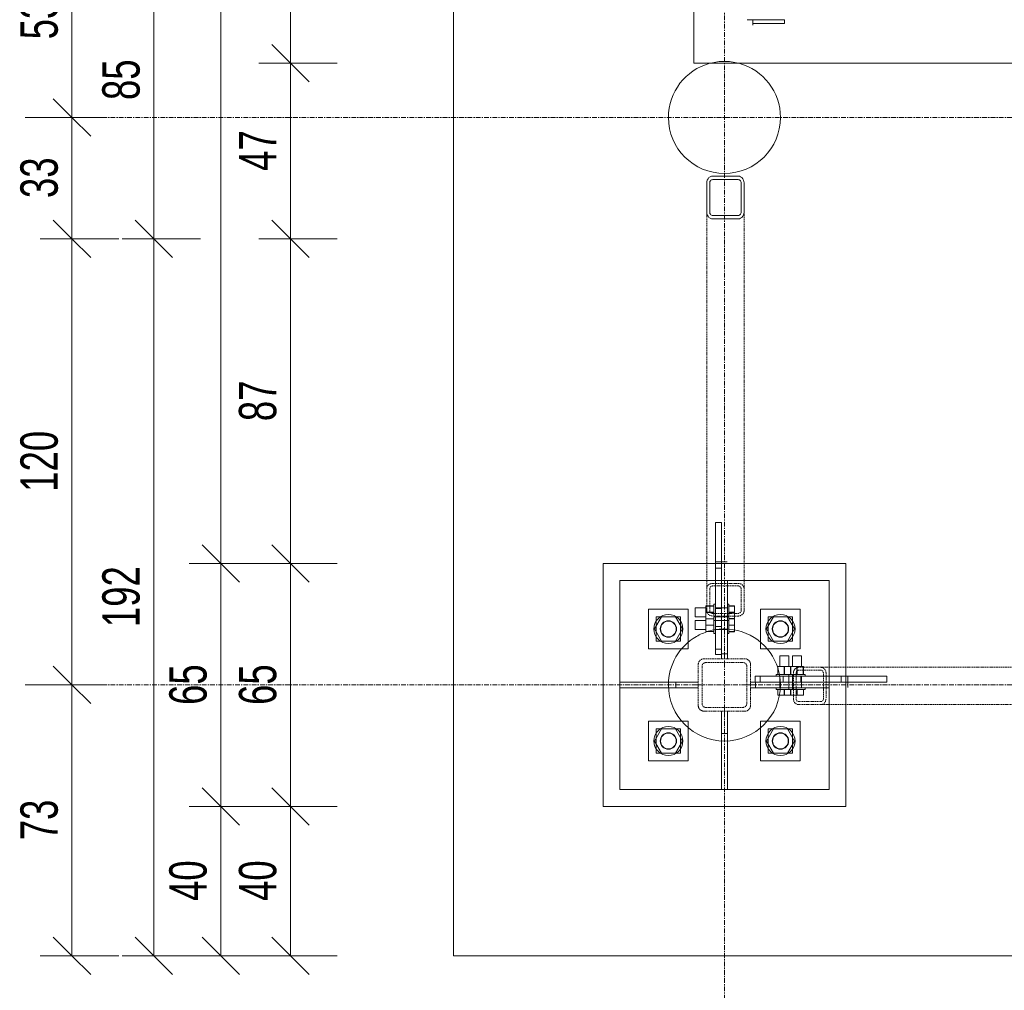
# Model space of a CAD drawing. Header units: millimetres. Extents: x -11210 to 34147, y -5506 to 4553.
# Tile 9 of 33: x 14661 to 17297, y -3836 to -1237. Entities that reach past the tile are written whole.
import ezdxf

# ---------------------------------------------------------------- set-up
doc = ezdxf.new("R2010")
doc.units = ezdxf.units.MM
doc.linetypes.add('Linia siatki', pattern=[22.225, 12.7, -3.175, 3.175, -3.175])
doc.linetypes.add('Wyburzony', pattern=[4.8, 3.2, -1.6])
for name, color, linetype, lineweight in [('A-ANNO-DIMS', 211, 'Continuous', 9), ('A-ANNO-DIMS-50', 211, 'Continuous', 9), ('S-BEAM', 12, 'Continuous', 9), ('S-FNDN', 32, 'Continuous', 15), ('S-FSTN', 2, 'Continuous', 9), ('S-GRID', 1, 'Continuous', 9)]:
    doc.layers.add(name, color=color, linetype=linetype, lineweight=lineweight)
doc.styles.add('Arial_I', font='arial.ttf', dxfattribs={"width": 0.7, "height": 100})
doc.dimstyles.new('BP_Przekątna_2mm_wymiar', dxfattribs={"dimscale": 304.8, "dimtxt": 102.02594, "dimasz": 0.328084, "dimexe": 0.278871, "dimexo": 0.0625, "dimgap": 0.032808, "dimtad": 1, "dimdec": 0, "dimlfac": 0.1, "dimzin": 0, "dimdsep": 46, "dimtxsty": 'Arial_I', "dimblk1": 'OBLIQUE', "dimblk2": 'OBLIQUE', "dimsah": 1, "dimcen": 0.09, "dimazin": 0, "dimtfac": 1, "dimtdec": 4, "dimtix": 1, "dimtmove": 0, "dimatfit": 3, "dimfxl": 0.410105, "dimfxlon": 1, "dimtvp": 1, "dimtolj": 1, "dimtzin": 0, "dimarcsym": 2})

# ---------------------------------------------------------------- blocks, each defined once
blk = doc.blocks.new('PF-1 - PF-1-624972--1_20 Kopia 1')
at = {"layer": 'S-FNDN', "lineweight": 9}
for p, q in [((-9790.7, 3206.5), (-9790.7, -3743.5)), ((-9147.4, -973.5), (-9147.4, -1353.3)), ((-9147.4, -1353.3), (-7870.7, -1353.3)), ((-8740.7, -2693.5), (-9390.7, -2693.5)), ((-9390.7, -2693.5), (-9390.7, -3343.5)), ((-8740.7, -3343.5), (-8740.7, -2693.5)), ((-9390.7, -3343.5), (-8740.7, -3343.5)), ((-9790.7, -3743.5), (-2840.7, -3743.5))]:
    blk.add_line(p, q, dxfattribs=at)
for centre, start, end in [((-9065.7, -1498.5), 105, 180), ((-9065.7, -1498.5), 104.4223, 105), ((-9065.7, -1498.5), 90, 104.1311), ((-9065.7, -1498.5), 75.8689, 90), ((-9065.7, -1498.5), 75, 75.5777), ((-9065.7, -1498.5), 0, 75), ((-9065.7, -1498.5), 180, 360), ((-9065.7, -3018.5), 95.2591, 105), ((-9065.7, -3018.5), 90, 94.968), ((-9065.7, -3018.5), 16.9695, 90), ((-9065.7, -3018.5), 120, 180), ((-9065.7, -3018.5), 106.9695, 120), ((-9065.7, -3018.5), 106.6425, 106.8701), ((-9065.7, -3018.5), 105, 106.5432), ((-9065.7, -3018.5), 16.6425, 16.8701), ((-9065.7, -3018.5), 5.2591, 16.5432), ((-9065.7, -3018.5), 180, 360), ((-9065.7, -3018.5), 360, 4.968)]:
    blk.add_arc(centre, 150, start, end, dxfattribs=at)
blk = doc.blocks.new('SHS _EN 10210-2_ - 638231--1_20 Kopia 1')
at = {"layer": 'S-BEAM', "linetype": 'Wyburzony'}
for p, q in [((-9010.7, -2948.5), (-9120.7, -2948.5)), ((-9135.7, -2963.5), (-9135.7, -3073.5)), ((-9125.7, -3068.5), (-9125.7, -2968.5)), ((-9115.7, -2958.5), (-9015.7, -2958.5)), ((-9005.7, -2968.5), (-9005.7, -3068.5)), ((-8995.7, -3073.5), (-8995.7, -2963.5)), ((-9015.7, -3078.5), (-9115.7, -3078.5)), ((-9120.7, -3088.5), (-9010.7, -3088.5))]:
    blk.add_line(p, q, dxfattribs=at)
for centre, radius, start, end in [((-9120.7, -2963.5), 15, 90, 180), ((-9010.7, -2963.5), 15, 0, 90), ((-9115.7, -2968.5), 10, 90, 180), ((-9015.7, -2968.5), 10, 0, 90), ((-9120.7, -3073.5), 15, 180, 270), ((-9115.7, -3068.5), 10, 180, 270), ((-9015.7, -3068.5), 10, 270, 0), ((-9010.7, -3073.5), 15, 270, 0)]:
    blk.add_arc(centre, radius, start, end, dxfattribs=at)
blk = doc.blocks.new('Family - 664417--1_20 Kopia 1')
at = {"layer": 'S-FSTN'}
for p, q in [((-9073.7, -3148.5), (-9073.7, -3088.5)), ((-9057.7, -3088.5), (-9057.7, -3148.5)), ((-9073.7, -3298.5), (-9073.7, -3148.5)), ((-9057.7, -3148.5), (-9073.7, -3148.5)), ((-9057.7, -3148.5), (-9057.7, -3298.5)), ((-9057.7, -3298.5), (-9073.7, -3298.5))]:
    blk.add_line(p, q, dxfattribs=at)
blk = doc.blocks.new('Family - 664418--1_20 Kopia 1')
at = {"layer": 'S-FSTN'}
for p, q in [((-8995.7, -3010.5), (-8983.6, -3010.5)), ((-8982.5, -3026.5), (-8995.7, -3026.5)), ((-8982.5, -3026.5), (-8982.5, -3010.5)), ((-8785.7, -3026.5), (-8982.5, -3026.5)), ((-8785.7, -3026.5), (-8785.7, -3010.5))]:
    blk.add_line(p, q, dxfattribs=at)
blk = doc.blocks.new('Family - 664419--1_20 Kopia 1')
at = {"layer": 'S-FSTN'}
for p, q in [((-9345.7, -3010.5), (-9195.7, -3010.5)), ((-9345.7, -3026.5), (-9345.7, -3010.5)), ((-9195.7, -3026.5), (-9345.7, -3026.5)), ((-9195.7, -3010.5), (-9135.7, -3010.5)), ((-9195.7, -3026.5), (-9195.7, -3010.5)), ((-9135.7, -3026.5), (-9195.7, -3026.5))]:
    blk.add_line(p, q, dxfattribs=at)
blk = doc.blocks.new('Family - 664420--1_20 Kopia 1')
at = {"layer": 'S-FSTN'}
for p, q in [((-9057.7, -2738.5), (-9073.7, -2738.5)), ((-9057.7, -2738.5), (-9057.7, -2935.3)), ((-9057.7, -2935.3), (-9073.7, -2935.3)), ((-9073.7, -2948.5), (-9073.7, -2936.4)), ((-9057.7, -2935.3), (-9057.7, -2948.5))]:
    blk.add_line(p, q, dxfattribs=at)
blk = doc.blocks.new('Family - 664478--1_20 Kopia 1')
at = {"layer": 'S-FSTN'}
for p, q in [((-8989.9, -1236.7), (-8904.9, -1236.7)), ((-8989.9, -1246.7), (-8989.9, -1236.7)), ((-8904.9, -1246.7), (-8904.9, -1236.7)), ((-8904.9, -1246.7), (-8989.9, -1246.7))]:
    blk.add_line(p, q, dxfattribs=at)
blk = doc.blocks.new('Family - 664486--1_20 Kopia 1')
at = {"layer": 'S-FSTN'}
for p, q in [((-8983.6, -2994.5), (-8752.9, -2994.5)), ((-8983.6, -3010.5), (-8983.6, -2994.5)), ((-8970, -3010.5), (-8970, -2994.5)), ((-8908.8, -3010.5), (-8908.8, -2994.5)), ((-8861.2, -3010.5), (-8861.2, -2994.5)), ((-8752.9, -2994.5), (-8630.5, -2994.5)), ((-8752.9, -3010.5), (-8752.9, -2994.5)), ((-8630.5, -3010.5), (-8630.5, -2994.5)), ((-8752.9, -3010.5), (-8983.6, -3010.5)), ((-8630.5, -3010.5), (-8752.9, -3010.5))]:
    blk.add_line(p, q, dxfattribs=at)
blk = doc.blocks.new('Family - 664487--1_20 Kopia 1')
at = {"layer": 'S-FSTN'}
for p, q in [((-9089.7, -2705.7), (-9089.7, -2583.4)), ((-9073.7, -2583.4), (-9089.7, -2583.4)), ((-9073.7, -2583.4), (-9073.7, -2705.7)), ((-9089.7, -2936.4), (-9089.7, -2705.7)), ((-9073.7, -2705.7), (-9089.7, -2705.7)), ((-9073.7, -2705.7), (-9073.7, -2936.4)), ((-9073.7, -2814), (-9089.7, -2814)), ((-9073.7, -2861.6), (-9089.7, -2861.6)), ((-9073.7, -2922.8), (-9089.7, -2922.8)), ((-9073.7, -2936.4), (-9089.7, -2936.4))]:
    blk.add_line(p, q, dxfattribs=at)
blk = doc.blocks.new('Family - 664495--1_20 Kopia 1')
at = {"layer": 'S-FSTN'}
for p, q in [((-9345.7, -2738.5), (-9345.7, -3010.4)), ((-9073.7, -2738.5), (-9345.7, -2738.5)), ((-8785.7, -2738.5), (-9057.6, -2738.5)), ((-8785.7, -3010.4), (-8785.7, -2738.5)), ((-9345.7, -3026.5), (-9345.7, -3298.5)), ((-8785.7, -3298.5), (-8785.7, -3026.5)), ((-9345.7, -3298.5), (-9073.7, -3298.5)), ((-9057.6, -3298.5), (-8785.7, -3298.5))]:
    blk.add_line(p, q, dxfattribs=at)
for centre, start, end in [((-9215.7, -2868.5), 90, 270), ((-9215.7, -2868.5), 270, 90), ((-8915.7, -2868.5), 90, 270), ((-8915.7, -2868.5), 270, 90), ((-9215.7, -3168.5), 90, 270), ((-9215.7, -3168.5), 270, 90), ((-8915.7, -3168.5), 90, 270), ((-8915.7, -3168.5), 270, 90)]:
    blk.add_arc(centre, 22, start, end, dxfattribs=at)
blk = doc.blocks.new('Family - 665058--1_20 Kopia 1')
at = {"layer": 'S-FSTN'}
for p, q in [((-8917.4, -2940.5), (-8917.4, -2969)), ((-8899.6, -2940.5), (-8917.4, -2940.5)), ((-8893.4, -2940.5), (-8899.6, -2940.5)), ((-8893.4, -2969), (-8893.4, -2940.5)), ((-8883.4, -2940.5), (-8883.4, -2969)), ((-8865.6, -2940.5), (-8883.4, -2940.5)), ((-8859.4, -2940.5), (-8865.6, -2940.5)), ((-8859.4, -2969), (-8859.4, -2940.5)), ((-8922.7, -2969), (-8905.7, -2969)), ((-8922.7, -2990.5), (-8922.7, -2969)), ((-8922.4, -2990.5), (-8922.4, -2969)), ((-8905.7, -2969), (-8888.7, -2969)), ((-8905.7, -2990.5), (-8905.7, -2969)), ((-8905.1, -2990.5), (-8905.1, -2969)), ((-8888.7, -2969), (-8871.7, -2969)), ((-8888.7, -2990.5), (-8888.7, -2969)), ((-8888.5, -2990.5), (-8888.5, -2969)), ((-8888.4, -2990.5), (-8888.4, -2969)), ((-8888.1, -2990.5), (-8888.1, -2969)), ((-8871.7, -2969), (-8854.5, -2969)), ((-8871.7, -2981.2), (-8871.7, -2969)), ((-8871.1, -2980.7), (-8871.1, -2969)), ((-8854.5, -2969), (-8854.1, -2969)), ((-8854.5, -2990.5), (-8854.5, -2969)), ((-8854.1, -2990.5), (-8854.1, -2969)), ((-8927.4, -2990.5), (-8927.4, -2994.5)), ((-8922.9, -2990.5), (-8927.4, -2990.5)), ((-8916.8, -2990.5), (-8922.7, -2990.5)), ((-8917.4, -2994.5), (-8917.4, -3026.5)), ((-8894.7, -2990.5), (-8916.7, -2990.5)), ((-8893.4, -2990.5), (-8894.7, -2990.5)), ((-8893.4, -2990.5), (-8893.4, -2994.5)), ((-8888.9, -2990.5), (-8893.4, -2990.5)), ((-8893.4, -3026.5), (-8893.4, -2994.5)), ((-8882.8, -2990.5), (-8888.7, -2990.5)), ((-8883.4, -2994.5), (-8883.4, -2990.5)), ((-8883.4, -2994.5), (-8883.4, -3026.5)), ((-8860.7, -2990.5), (-8882.7, -2990.5)), ((-8871.7, -2990.5), (-8871.7, -2981.3)), ((-8871.1, -2990.5), (-8871.1, -2980.8)), ((-8854.5, -2990.5), (-8860.7, -2990.5)), ((-8859.4, -3026.5), (-8859.4, -2994.5)), ((-8849.4, -2990.5), (-8854.3, -2990.5)), ((-8849.4, -2994.5), (-8849.4, -2990.5)), ((-8927.4, -3026.5), (-8927.4, -3030.5)), ((-8927.4, -3030.5), (-8923, -3030.5)), ((-8922.9, -3030.5), (-8916.8, -3030.5)), ((-8922.9, -3045.5), (-8922.9, -3030.5)), ((-8922.6, -3045.5), (-8922.6, -3030.5)), ((-8916.7, -3030.5), (-8894.7, -3030.5)), ((-8905.7, -3045.5), (-8905.7, -3030.5)), ((-8905.1, -3045.5), (-8905.1, -3030.5)), ((-8894.7, -3030.5), (-8893.4, -3030.5)), ((-8893.4, -3026.5), (-8893.4, -3030.5)), ((-8893.4, -3030.5), (-8889, -3030.5)), ((-8888.9, -3030.5), (-8882.8, -3030.5)), ((-8888.9, -3045.5), (-8888.9, -3030.5)), ((-8888.6, -3045.5), (-8888.6, -3030.5)), ((-8888.3, -3045.5), (-8888.3, -3030.5)), ((-8887.9, -3045.5), (-8887.9, -3030.5)), ((-8883.4, -3030.5), (-8883.4, -3026.5)), ((-8882.7, -3030.5), (-8860.7, -3030.5)), ((-8871.8, -3045.5), (-8871.8, -3030.5)), ((-8871.1, -3045.5), (-8871.1, -3030.5)), ((-8860.7, -3030.5), (-8854.3, -3030.5)), ((-8854.3, -3045.5), (-8854.3, -3030.5)), ((-8854.1, -3030.5), (-8849.4, -3030.5)), ((-8853.9, -3045.5), (-8853.9, -3030.5)), ((-8849.4, -3030.5), (-8849.4, -3026.5)), ((-8905.7, -3045.5), (-8922.9, -3045.5)), ((-8888.9, -3045.5), (-8905.7, -3045.5)), ((-8871.8, -3045.5), (-8888.9, -3045.5)), ((-8854.3, -3045.5), (-8871.8, -3045.5)), ((-8853.9, -3045.5), (-8854.3, -3045.5))]:
    blk.add_line(p, q, dxfattribs=at)
blk = doc.blocks.new('Family - 665059--1_20 Kopia 1')
at = {"layer": 'S-FSTN'}
for p, q in [((-9115.2, -2812.2), (-9143.7, -2812.2)), ((-9143.7, -2812.2), (-9143.7, -2818.4)), ((-9143.7, -2818.4), (-9143.7, -2836.2)), ((-9115.2, -2807.3), (-9115.2, -2806.9)), ((-9093.7, -2806.9), (-9115.2, -2806.9)), ((-9115.2, -2824.6), (-9115.2, -2807.3)), ((-9093.7, -2807.3), (-9115.2, -2807.3)), ((-9089.7, -2802.2), (-9093.7, -2802.2)), ((-9093.7, -2802.2), (-9093.7, -2807.1)), ((-9093.7, -2807.3), (-9093.7, -2813.5)), ((-9093.7, -2813.5), (-9093.7, -2835.5)), ((-9057.7, -2812.2), (-9089.7, -2812.2)), ((-9053.7, -2802.2), (-9057.7, -2802.2)), ((-9053.7, -2806.9), (-9053.7, -2802.2)), ((-9038.7, -2806.8), (-9053.7, -2806.8)), ((-9053.7, -2813.5), (-9053.7, -2807.1)), ((-9038.7, -2807.1), (-9053.7, -2807.1)), ((-9053.7, -2835.5), (-9053.7, -2813.5)), ((-9038.7, -2806.8), (-9038.7, -2807.1)), ((-9038.7, -2807.1), (-9038.7, -2824.6)), ((-9143.7, -2836.2), (-9115.2, -2836.2)), ((-9115.2, -2846.2), (-9143.7, -2846.2)), ((-9143.7, -2846.2), (-9143.7, -2852.4)), ((-9103.5, -2823.9), (-9115.2, -2823.9)), ((-9115.2, -2841.5), (-9115.2, -2824.6)), ((-9102.9, -2824.6), (-9115.2, -2824.6)), ((-9093.7, -2840.9), (-9115.2, -2840.9)), ((-9093.7, -2841.2), (-9115.2, -2841.2)), ((-9093.7, -2841.3), (-9115.2, -2841.3)), ((-9093.7, -2841.5), (-9115.2, -2841.5)), ((-9115.2, -2858.6), (-9115.2, -2841.5)), ((-9093.7, -2823.9), (-9103.4, -2823.9)), ((-9093.7, -2824.6), (-9102.8, -2824.6)), ((-9093.7, -2835.6), (-9093.7, -2841.5)), ((-9089.7, -2836.2), (-9093.7, -2836.2)), ((-9093.7, -2841.7), (-9093.7, -2846.2)), ((-9093.7, -2846.2), (-9093.7, -2847.5)), ((-9093.7, -2846.2), (-9089.7, -2846.2)), ((-9089.7, -2836.2), (-9057.7, -2836.2)), ((-9057.7, -2846.2), (-9089.7, -2846.2)), ((-9053.7, -2836.2), (-9057.7, -2836.2)), ((-9057.7, -2846.2), (-9053.7, -2846.2)), ((-9038.7, -2823.9), (-9053.7, -2823.9)), ((-9038.7, -2824.6), (-9053.7, -2824.6)), ((-9053.7, -2841.7), (-9053.7, -2835.6)), ((-9038.7, -2840.8), (-9053.7, -2840.8)), ((-9038.7, -2841.1), (-9053.7, -2841.1)), ((-9038.7, -2841.4), (-9053.7, -2841.4)), ((-9038.7, -2841.7), (-9053.7, -2841.7)), ((-9053.7, -2846.2), (-9053.7, -2841.8)), ((-9053.7, -2847.5), (-9053.7, -2846.2)), ((-9038.7, -2824.6), (-9038.7, -2841.7)), ((-9038.7, -2841.7), (-9038.7, -2858.6)), ((-9143.7, -2852.4), (-9143.7, -2870.2)), ((-9143.7, -2870.2), (-9115.2, -2870.2)), ((-9093.7, -2857.9), (-9115.2, -2857.9)), ((-9115.2, -2875.5), (-9115.2, -2858.6)), ((-9093.7, -2858.6), (-9115.2, -2858.6)), ((-9093.7, -2847.5), (-9093.7, -2869.5)), ((-9093.7, -2869.6), (-9093.7, -2875.5)), ((-9089.7, -2870.2), (-9057.7, -2870.2)), ((-9053.7, -2869.5), (-9053.7, -2847.5)), ((-9038.7, -2857.9), (-9053.7, -2857.9)), ((-9038.7, -2858.6), (-9053.7, -2858.6)), ((-9053.7, -2875.7), (-9053.7, -2869.6)), ((-9038.7, -2858.6), (-9038.7, -2875.7)), ((-9093.7, -2875.2), (-9115.2, -2875.2)), ((-9093.7, -2875.5), (-9115.2, -2875.5)), ((-9093.7, -2875.7), (-9093.7, -2880.2)), ((-9093.7, -2880.2), (-9089.7, -2880.2)), ((-9057.7, -2880.2), (-9053.7, -2880.2)), ((-9038.7, -2875.4), (-9053.7, -2875.4)), ((-9038.7, -2875.7), (-9053.7, -2875.7)), ((-9053.7, -2880.2), (-9053.7, -2875.8))]:
    blk.add_line(p, q, dxfattribs=at)
blk = doc.blocks.new('Family - 665067--1_20 Kopia 1')
at = {"layer": 'S-FSTN'}
for p, q in [((-9162.6, -2815.5), (-9268.7, -2815.5)), ((-9268.7, -2815.5), (-9268.7, -2921.5)), ((-9162.6, -2921.5), (-9162.6, -2815.5)), ((-9234.4, -2836), (-9253.2, -2868.5)), ((-9236.9, -2836), (-9248.2, -2836)), ((-9248.2, -2836), (-9248.2, -2847.3)), ((-9234.5, -2836), (-9236.7, -2836)), ((-9196.9, -2836), (-9234.4, -2836)), ((-9178.1, -2868.5), (-9196.9, -2836)), ((-9194.6, -2836), (-9196.8, -2836)), ((-9183.1, -2836), (-9194.5, -2836)), ((-9183.1, -2847.3), (-9183.1, -2836)), ((-9253.2, -2868.5), (-9234.4, -2901)), ((-9248.2, -2847.4), (-9248.2, -2859.7)), ((-9248.2, -2859.9), (-9248.2, -2877.1)), ((-9196.9, -2901), (-9178.1, -2868.5)), ((-9183.1, -2859.7), (-9183.1, -2847.4)), ((-9183.1, -2877.1), (-9183.1, -2859.9)), ((-9248.2, -2877.3), (-9248.2, -2889.5)), ((-9248.2, -2889.7), (-9248.2, -2901)), ((-9183.1, -2889.5), (-9183.1, -2877.3)), ((-9183.1, -2901), (-9183.1, -2889.7)), ((-9268.7, -2921.5), (-9162.6, -2921.5)), ((-9248.2, -2901), (-9236.9, -2901)), ((-9236.7, -2901), (-9234.5, -2901)), ((-9234.4, -2901), (-9196.9, -2901)), ((-9196.8, -2901), (-9194.6, -2901)), ((-9194.5, -2901), (-9183.1, -2901))]:
    blk.add_line(p, q, dxfattribs=at)
for radius, start, end in [(39, 90, 270), (39, 270, 90), (21, 90, 270), (21, 270, 90)]:
    blk.add_arc((-9215.7, -2868.5), radius, start, end, dxfattribs=at)
blk = doc.blocks.new('Family - 665068--1_20 Kopia 1')
at = {"layer": 'S-FSTN'}
for p, q in [((-8862.6, -2815.5), (-8968.7, -2815.5)), ((-8968.7, -2815.5), (-8968.7, -2921.5)), ((-8862.6, -2921.5), (-8862.6, -2815.5)), ((-8934.4, -2836), (-8953.2, -2868.5)), ((-8936.9, -2836), (-8948.2, -2836)), ((-8948.2, -2836), (-8948.2, -2847.3)), ((-8934.5, -2836), (-8936.7, -2836)), ((-8896.9, -2836), (-8934.4, -2836)), ((-8878.1, -2868.5), (-8896.9, -2836)), ((-8894.6, -2836), (-8896.8, -2836)), ((-8883.1, -2836), (-8894.5, -2836)), ((-8883.1, -2847.3), (-8883.1, -2836)), ((-8953.2, -2868.5), (-8934.4, -2901)), ((-8948.2, -2847.4), (-8948.2, -2859.7)), ((-8948.2, -2859.9), (-8948.2, -2877.1)), ((-8896.9, -2901), (-8878.1, -2868.5)), ((-8883.1, -2859.7), (-8883.1, -2847.4)), ((-8883.1, -2877.1), (-8883.1, -2859.9)), ((-8948.2, -2877.3), (-8948.2, -2889.5)), ((-8948.2, -2889.7), (-8948.2, -2901)), ((-8883.1, -2889.5), (-8883.1, -2877.3)), ((-8883.1, -2901), (-8883.1, -2889.7)), ((-8968.7, -2921.5), (-8862.6, -2921.5)), ((-8948.2, -2901), (-8936.9, -2901)), ((-8936.7, -2901), (-8934.5, -2901)), ((-8934.4, -2901), (-8896.9, -2901)), ((-8896.8, -2901), (-8894.6, -2901)), ((-8894.5, -2901), (-8883.1, -2901))]:
    blk.add_line(p, q, dxfattribs=at)
for radius, start, end in [(39, 90, 270), (39, 270, 90), (21, 90, 270), (21, 270, 90)]:
    blk.add_arc((-8915.7, -2868.5), radius, start, end, dxfattribs=at)
blk = doc.blocks.new('Family - 665069--1_20 Kopia 1')
at = {"layer": 'S-FSTN'}
for p, q in [((-9162.6, -3115.5), (-9268.7, -3115.5)), ((-9268.7, -3115.5), (-9268.7, -3221.5)), ((-9234.4, -3136), (-9253.2, -3168.5)), ((-9236.9, -3136), (-9248.2, -3136)), ((-9248.2, -3136), (-9248.2, -3147.3)), ((-9234.5, -3136), (-9236.7, -3136)), ((-9196.9, -3136), (-9234.4, -3136)), ((-9178.1, -3168.5), (-9196.9, -3136)), ((-9194.6, -3136), (-9196.8, -3136)), ((-9183.1, -3136), (-9194.5, -3136)), ((-9183.1, -3147.3), (-9183.1, -3136)), ((-9162.6, -3221.5), (-9162.6, -3115.5)), ((-9248.2, -3147.4), (-9248.2, -3159.7)), ((-9248.2, -3159.9), (-9248.2, -3177.1)), ((-9183.1, -3159.7), (-9183.1, -3147.4)), ((-9183.1, -3177.1), (-9183.1, -3159.9)), ((-9253.2, -3168.5), (-9234.4, -3201)), ((-9248.2, -3177.3), (-9248.2, -3189.5)), ((-9196.9, -3201), (-9178.1, -3168.5)), ((-9183.1, -3189.5), (-9183.1, -3177.3)), ((-9248.2, -3189.7), (-9248.2, -3201)), ((-9248.2, -3201), (-9236.9, -3201)), ((-9236.7, -3201), (-9234.5, -3201)), ((-9234.4, -3201), (-9196.9, -3201)), ((-9196.8, -3201), (-9194.6, -3201)), ((-9194.5, -3201), (-9183.1, -3201)), ((-9183.1, -3201), (-9183.1, -3189.7)), ((-9268.7, -3221.5), (-9162.6, -3221.5))]:
    blk.add_line(p, q, dxfattribs=at)
for radius, start, end in [(39, 90, 270), (39, 270, 90), (21, 90, 270), (21, 270, 90)]:
    blk.add_arc((-9215.7, -3168.5), radius, start, end, dxfattribs=at)
blk = doc.blocks.new('Family - 665070--1_20 Kopia 1')
at = {"layer": 'S-FSTN'}
for p, q in [((-8862.6, -3115.5), (-8968.7, -3115.5)), ((-8968.7, -3115.5), (-8968.7, -3221.5)), ((-8934.4, -3136), (-8953.2, -3168.5)), ((-8936.9, -3136), (-8948.2, -3136)), ((-8948.2, -3136), (-8948.2, -3147.3)), ((-8934.5, -3136), (-8936.7, -3136)), ((-8896.9, -3136), (-8934.4, -3136)), ((-8878.1, -3168.5), (-8896.9, -3136)), ((-8894.6, -3136), (-8896.8, -3136)), ((-8883.1, -3136), (-8894.5, -3136)), ((-8883.1, -3147.3), (-8883.1, -3136)), ((-8862.6, -3221.5), (-8862.6, -3115.5)), ((-8948.2, -3147.4), (-8948.2, -3159.7)), ((-8948.2, -3159.9), (-8948.2, -3177.1)), ((-8883.1, -3159.7), (-8883.1, -3147.4)), ((-8883.1, -3177.1), (-8883.1, -3159.9)), ((-8953.2, -3168.5), (-8934.4, -3201)), ((-8948.2, -3177.3), (-8948.2, -3189.5)), ((-8896.9, -3201), (-8878.1, -3168.5)), ((-8883.1, -3189.5), (-8883.1, -3177.3)), ((-8948.2, -3189.7), (-8948.2, -3201)), ((-8948.2, -3201), (-8936.9, -3201)), ((-8936.7, -3201), (-8934.5, -3201)), ((-8934.4, -3201), (-8896.9, -3201)), ((-8896.8, -3201), (-8894.6, -3201)), ((-8894.5, -3201), (-8883.1, -3201)), ((-8883.1, -3201), (-8883.1, -3189.7)), ((-8968.7, -3221.5), (-8862.6, -3221.5))]:
    blk.add_line(p, q, dxfattribs=at)
for radius, start, end in [(39, 90, 270), (39, 270, 90), (21, 90, 270), (21, 270, 90)]:
    blk.add_arc((-8915.7, -3168.5), radius, start, end, dxfattribs=at)
blk = doc.blocks.new('Family - 665574--1_20 Kopia 1')
at = {"layer": 'S-FSTN'}
for p, q in [((-8974.9, -1236.7), (-9004.9, -1236.7)), ((-8989.9, -1236.8), (-8989.9, -1251.7))]:
    blk.add_line(p, q, dxfattribs=at)
blk = doc.blocks.new('Family - 665605--1_20 Kopia 1')
at = {"layer": 'S-FSTN'}
blk.add_line((-8735.4, -2995.5), (-8735.4, -3025.5), dxfattribs=at)
blk = doc.blocks.new('Family - 665606--1_20 Kopia 1')
at = {"layer": 'S-FSTN'}
blk.add_line((-9058.7, -2688.3), (-9088.7, -2688.3), dxfattribs=at)
blk = doc.blocks.new('Family - 665643--1_20 Kopia 1')
at = {"layer": 'S-FSTN'}
blk.add_line((-9065.7, -3073.5), (-9065.7, -3103.5), dxfattribs=at)
blk = doc.blocks.new('Family - 665644--1_20 Kopia 1')
at = {"layer": 'S-FSTN'}
blk.add_line((-8980.7, -3018.5), (-9010.7, -3018.5), dxfattribs=at)
blk = doc.blocks.new('Family - 665645--1_20 Kopia 1')
at = {"layer": 'S-FSTN'}
blk.add_line((-9120.7, -3018.5), (-9150.7, -3018.5), dxfattribs=at)
blk = doc.blocks.new('DIMBLOCK202--1_20 Kopia 1')
at = {"layer": 'A-ANNO-DIMS-50', "lineweight": 18}
for p, q in [((15386.1, -3343.5), (15336.1, -3293.5)), ((15386.1, -3343.5), (15436.1, -3393.5)), ((15386.1, -3743.5), (15336.1, -3693.5)), ((15386.1, -3743.5), (15436.1, -3793.5))]:
    blk.add_line(p, q, dxfattribs=at)
at = {"layer": 'A-ANNO-DIMS-50'}
for p, q in [((15386.1, -3343.5), (15301.1, -3343.5)), ((15386.1, -3743.5), (15386.1, -3343.5)), ((15386.1, -3343.5), (15511.1, -3343.5)), ((15386.1, -3743.5), (15301.1, -3743.5)), ((15386.1, -3743.5), (15511.1, -3743.5))]:
    blk.add_line(p, q, dxfattribs=at)
at = {"layer": 'A-ANNO-DIMS-50', "color": 0, "insert": (15247.9, -3596.9), "char_height": 100, "width": 128.082, "attachment_point": 1, "rotation": 90, "line_spacing_factor": 0.941778, "style": 'Arial_I'}
blk.add_mtext('40', dxfattribs=at)
blk = doc.blocks.new('_Oblique')
at = {"color": 0, "linetype": 'ByBlock', "lineweight": -2}
blk.add_line((-0.5, -0.5), (0.5, 0.5), dxfattribs=at)
blk = doc.blocks.new('DIMBLOCK203--1_20 Kopia 1')
at = {"layer": 'A-ANNO-DIMS-50', "lineweight": 18}
for p, q in [((15386.1, -2693.5), (15336.1, -2643.5)), ((15386.1, -2693.5), (15436.1, -2743.5)), ((15386.1, -3343.5), (15336.1, -3293.5)), ((15386.1, -3343.5), (15436.1, -3393.5))]:
    blk.add_line(p, q, dxfattribs=at)
at = {"layer": 'A-ANNO-DIMS-50'}
for p, q in [((15386.1, -2693.5), (15301.1, -2693.5)), ((15386.1, -3343.5), (15386.1, -2693.5)), ((15386.1, -2693.5), (15511.1, -2693.5)), ((15386.1, -3343.5), (15301.1, -3343.5)), ((15386.1, -3343.5), (15511.1, -3343.5))]:
    blk.add_line(p, q, dxfattribs=at)
at = {"layer": 'A-ANNO-DIMS-50', "color": 0, "insert": (15247.9, -3071.9), "char_height": 100, "width": 128.082, "attachment_point": 1, "rotation": 90, "line_spacing_factor": 0.941778, "style": 'Arial_I'}
blk.add_mtext('65', dxfattribs=at)
blk = doc.blocks.new('DIMBLOCK204--1_20 Kopia 1')
at = {"layer": 'A-ANNO-DIMS-50', "lineweight": 18}
for p, q in [((15386.1, -1823.5), (15336.1, -1773.5)), ((15386.1, -1823.5), (15436.1, -1873.5)), ((15386.1, -2693.5), (15336.1, -2643.5)), ((15386.1, -2693.5), (15436.1, -2743.5))]:
    blk.add_line(p, q, dxfattribs=at)
at = {"layer": 'A-ANNO-DIMS-50'}
for p, q in [((15386.1, -1823.5), (15301.1, -1823.5)), ((15386.1, -2693.5), (15386.1, -1823.5)), ((15386.1, -1823.5), (15511.1, -1823.5)), ((15386.1, -2693.5), (15301.1, -2693.5)), ((15386.1, -2693.5), (15511.1, -2693.5))]:
    blk.add_line(p, q, dxfattribs=at)
at = {"layer": 'A-ANNO-DIMS-50', "color": 0, "insert": (15247.9, -2311.9), "char_height": 100, "width": 128.082, "attachment_point": 1, "rotation": 90, "line_spacing_factor": 0.941778, "style": 'Arial_I'}
blk.add_mtext('87', dxfattribs=at)
blk = doc.blocks.new('DIMBLOCK205--1_20 Kopia 1')
at = {"layer": 'A-ANNO-DIMS-50', "lineweight": 18}
for p, q in [((15386.1, -1353.3), (15336.1, -1303.3)), ((15386.1, -1353.3), (15436.1, -1403.3)), ((15386.1, -1823.5), (15336.1, -1773.5)), ((15386.1, -1823.5), (15436.1, -1873.5))]:
    blk.add_line(p, q, dxfattribs=at)
at = {"layer": 'A-ANNO-DIMS-50'}
for p, q in [((15386.1, -1353.3), (15301.1, -1353.3)), ((15386.1, -1823.5), (15386.1, -1353.3)), ((15386.1, -1353.3), (15511.1, -1353.3)), ((15386.1, -1823.5), (15301.1, -1823.5)), ((15386.1, -1823.5), (15511.1, -1823.5))]:
    blk.add_line(p, q, dxfattribs=at)
at = {"layer": 'A-ANNO-DIMS-50', "color": 0, "insert": (15247.9, -1641.8), "char_height": 100, "width": 128.082, "attachment_point": 1, "rotation": 90, "line_spacing_factor": 0.941778, "style": 'Arial_I'}
blk.add_mtext('47', dxfattribs=at)
blk = doc.blocks.new('DIMBLOCK206--1_20 Kopia 1')
at = {"layer": 'A-ANNO-DIMS-50', "lineweight": 18}
for p, q in [((15386.1, -973.5), (15336.1, -923.5)), ((15386.1, -973.5), (15436.1, -1023.5)), ((15386.1, -1353.3), (15336.1, -1303.3)), ((15386.1, -1353.3), (15436.1, -1403.3))]:
    blk.add_line(p, q, dxfattribs=at)
at = {"layer": 'A-ANNO-DIMS-50'}
for p, q in [((15386.1, -973.5), (15301.1, -973.5)), ((15386.1, -1353.3), (15386.1, -973.5)), ((15386.1, -973.5), (15511.1, -973.5)), ((15386.1, -1353.3), (15301.1, -1353.3)), ((15386.1, -1353.3), (15511.1, -1353.3))]:
    blk.add_line(p, q, dxfattribs=at)
at = {"layer": 'A-ANNO-DIMS-50', "color": 0, "insert": (15247.9, -1216.8), "char_height": 100, "width": 128.082, "attachment_point": 1, "rotation": 90, "line_spacing_factor": 0.941778, "style": 'Arial_I'}
blk.add_mtext('38', dxfattribs=at)
blk = doc.blocks.new('DIMBLOCK214--1_20 Kopia 1')
at = {"layer": 'A-ANNO-DIMS-50', "lineweight": 18}
for p, q in [((15199.7, 2156.5), (15149.7, 2206.5)), ((15199.7, 2156.5), (15249.7, 2106.5)), ((15199.7, -2693.5), (15149.7, -2643.5)), ((15199.7, -2693.5), (15249.7, -2743.5))]:
    blk.add_line(p, q, dxfattribs=at)
at = {"layer": 'A-ANNO-DIMS-50'}
for p, q in [((15199.7, 2156.5), (15114.7, 2156.5)), ((15199.7, 2156.5), (15199.7, -2693.5)), ((15199.7, 2156.5), (15324.7, 2156.5)), ((15199.7, -2693.5), (15114.7, -2693.5)), ((15199.7, -2693.5), (15324.7, -2693.5))]:
    blk.add_line(p, q, dxfattribs=at)
at = {"layer": 'A-ANNO-DIMS-50', "color": 0, "insert": (15061.4, -348.5), "char_height": 100, "width": 192.123, "attachment_point": 1, "rotation": 90, "line_spacing_factor": 0.941778, "style": 'Arial_I'}
blk.add_mtext('485', dxfattribs=at)
blk = doc.blocks.new('DIMBLOCK215--1_20 Kopia 1')
at = {"layer": 'A-ANNO-DIMS-50', "lineweight": 18}
for p, q in [((15199.7, -2693.5), (15149.7, -2643.5)), ((15199.7, -2693.5), (15249.7, -2743.5)), ((15199.7, -3343.5), (15149.7, -3293.5)), ((15199.7, -3343.5), (15249.7, -3393.5))]:
    blk.add_line(p, q, dxfattribs=at)
at = {"layer": 'A-ANNO-DIMS-50'}
for p, q in [((15199.7, -2693.5), (15114.7, -2693.5)), ((15199.7, -2693.5), (15199.7, -3343.5)), ((15199.7, -2693.5), (15324.7, -2693.5)), ((15199.7, -3343.5), (15114.7, -3343.5)), ((15199.7, -3343.5), (15324.7, -3343.5))]:
    blk.add_line(p, q, dxfattribs=at)
at = {"layer": 'A-ANNO-DIMS-50', "color": 0, "insert": (15061.4, -3071.9), "char_height": 100, "width": 128.082, "attachment_point": 1, "rotation": 90, "line_spacing_factor": 0.941778, "style": 'Arial_I'}
blk.add_mtext('65', dxfattribs=at)
blk = doc.blocks.new('DIMBLOCK216--1_20 Kopia 1')
at = {"layer": 'A-ANNO-DIMS-50', "lineweight": 18}
for p, q in [((15199.7, -3343.5), (15149.7, -3293.5)), ((15199.7, -3343.5), (15249.7, -3393.5)), ((15199.7, -3743.5), (15149.7, -3693.5)), ((15199.7, -3743.5), (15249.7, -3793.5))]:
    blk.add_line(p, q, dxfattribs=at)
at = {"layer": 'A-ANNO-DIMS-50'}
for p, q in [((15199.7, -3343.5), (15114.7, -3343.5)), ((15199.7, -3343.5), (15199.7, -3743.5)), ((15199.7, -3343.5), (15324.7, -3343.5)), ((15199.7, -3743.5), (15114.7, -3743.5)), ((15199.7, -3743.5), (15324.7, -3743.5))]:
    blk.add_line(p, q, dxfattribs=at)
at = {"layer": 'A-ANNO-DIMS-50', "color": 0, "insert": (15061.4, -3596.9), "char_height": 100, "width": 128.082, "attachment_point": 1, "rotation": 90, "line_spacing_factor": 0.941778, "style": 'Arial_I'}
blk.add_mtext('40', dxfattribs=at)
blk = doc.blocks.new('DIMBLOCK217--1_20 Kopia 1')
at = {"layer": 'A-ANNO-DIMS-50', "lineweight": 18}
for p, q in [((15020.4, -1823.5), (14970.4, -1773.5)), ((15020.4, -1823.5), (15070.4, -1873.5)), ((15020.4, -3743.5), (14970.4, -3693.5)), ((15020.4, -3743.5), (15070.4, -3793.5))]:
    blk.add_line(p, q, dxfattribs=at)
at = {"layer": 'A-ANNO-DIMS-50'}
for p, q in [((15020.4, -1823.5), (14935.4, -1823.5)), ((15020.4, -3743.5), (15020.4, -1823.5)), ((15020.4, -1823.5), (15145.4, -1823.5)), ((15020.4, -3743.5), (14935.4, -3743.5)), ((15020.4, -3743.5), (15145.4, -3743.5))]:
    blk.add_line(p, q, dxfattribs=at)
at = {"layer": 'A-ANNO-DIMS-50', "color": 0, "insert": (14882.1, -2863.5), "char_height": 100, "width": 192.123, "attachment_point": 1, "rotation": 90, "line_spacing_factor": 0.941778, "style": 'Arial_I'}
blk.add_mtext('192', dxfattribs=at)
blk = doc.blocks.new('DIMBLOCK218--1_20 Kopia 1')
at = {"layer": 'A-ANNO-DIMS-50', "lineweight": 18}
for p, q in [((15020.4, -973.5), (14970.4, -923.5)), ((15020.4, -973.5), (15070.4, -1023.5)), ((15020.4, -1823.5), (14970.4, -1773.5)), ((15020.4, -1823.5), (15070.4, -1873.5))]:
    blk.add_line(p, q, dxfattribs=at)
at = {"layer": 'A-ANNO-DIMS-50'}
for p, q in [((15020.4, -973.5), (14935.4, -973.5)), ((15020.4, -1823.5), (15020.4, -973.5)), ((15020.4, -973.5), (15145.4, -973.5)), ((15020.4, -1823.5), (14935.4, -1823.5)), ((15020.4, -1823.5), (15145.4, -1823.5))]:
    blk.add_line(p, q, dxfattribs=at)
at = {"layer": 'A-ANNO-DIMS-50', "color": 0, "insert": (14882.1, -1451.9), "char_height": 100, "width": 128.082, "attachment_point": 1, "rotation": 90, "line_spacing_factor": 0.941778, "style": 'Arial_I'}
blk.add_mtext('85', dxfattribs=at)
blk = doc.blocks.new('DIMBLOCK222--1_20 Kopia 1')
at = {"layer": 'A-ANNO-DIMS-50', "lineweight": 18}
for p, q in [((14801, -3018.5), (14751, -2968.5)), ((14801, -3018.5), (14851, -3068.5)), ((14801, -3743.5), (14751, -3693.5)), ((14801, -3743.5), (14851, -3793.5))]:
    blk.add_line(p, q, dxfattribs=at)
at = {"layer": 'A-ANNO-DIMS-50'}
for p, q in [((14801, -3018.5), (14676, -3018.5)), ((14801, -3743.5), (14801, -3018.5)), ((14801, -3018.5), (14886, -3018.5)), ((14801, -3743.5), (14716, -3743.5)), ((14801, -3743.5), (14926, -3743.5))]:
    blk.add_line(p, q, dxfattribs=at)
at = {"layer": 'A-ANNO-DIMS-50', "color": 0, "insert": (14662.8, -3434.4), "char_height": 100, "width": 128.082, "attachment_point": 1, "rotation": 90, "line_spacing_factor": 0.941778, "style": 'Arial_I'}
blk.add_mtext('73', dxfattribs=at)
blk = doc.blocks.new('DIMBLOCK223--1_20 Kopia 1')
at = {"layer": 'A-ANNO-DIMS-50', "lineweight": 18}
for p, q in [((14801, -1823.5), (14751, -1773.5)), ((14801, -1823.5), (14851, -1873.5)), ((14801, -3018.5), (14751, -2968.5)), ((14801, -3018.5), (14851, -3068.5))]:
    blk.add_line(p, q, dxfattribs=at)
at = {"layer": 'A-ANNO-DIMS-50'}
for p, q in [((14801, -1823.5), (14716, -1823.5)), ((14801, -3018.5), (14801, -1823.5)), ((14801, -1823.5), (14926, -1823.5)), ((14801, -3018.5), (14676, -3018.5)), ((14801, -3018.5), (14886, -3018.5))]:
    blk.add_line(p, q, dxfattribs=at)
at = {"layer": 'A-ANNO-DIMS-50', "color": 0, "insert": (14662.8, -2501), "char_height": 100, "width": 192.123, "attachment_point": 1, "rotation": 90, "line_spacing_factor": 0.941778, "style": 'Arial_I'}
blk.add_mtext('120', dxfattribs=at)
blk = doc.blocks.new('DIMBLOCK224--1_20 Kopia 1')
at = {"layer": 'A-ANNO-DIMS-50', "lineweight": 18}
for p, q in [((14801, -1498.5), (14751, -1448.5)), ((14801, -1498.5), (14851, -1548.5)), ((14801, -1823.5), (14751, -1773.5)), ((14801, -1823.5), (14851, -1873.5))]:
    blk.add_line(p, q, dxfattribs=at)
at = {"layer": 'A-ANNO-DIMS-50'}
for p, q in [((14801, -1498.5), (14676, -1498.5)), ((14801, -1823.5), (14801, -1498.5)), ((14801, -1498.5), (14886, -1498.5)), ((14801, -1823.5), (14716, -1823.5)), ((14801, -1823.5), (14926, -1823.5))]:
    blk.add_line(p, q, dxfattribs=at)
at = {"layer": 'A-ANNO-DIMS-50', "color": 0, "insert": (14662.8, -1714.4), "char_height": 100, "width": 128.082, "attachment_point": 1, "rotation": 90, "line_spacing_factor": 0.941778, "style": 'Arial_I'}
blk.add_mtext('33', dxfattribs=at)
blk = doc.blocks.new('DIMBLOCK225--1_20 Kopia 1')
at = {"layer": 'A-ANNO-DIMS-50', "lineweight": 18}
for p, q in [((14801, -973.5), (14751, -923.5)), ((14801, -973.5), (14851, -1023.5)), ((14801, -1498.5), (14751, -1448.5)), ((14801, -1498.5), (14851, -1548.5))]:
    blk.add_line(p, q, dxfattribs=at)
at = {"layer": 'A-ANNO-DIMS-50'}
for p, q in [((14801, -973.5), (14716, -973.5)), ((14801, -1498.5), (14801, -973.5)), ((14801, -973.5), (14926, -973.5)), ((14801, -1498.5), (14676, -1498.5)), ((14801, -1498.5), (14886, -1498.5))]:
    blk.add_line(p, q, dxfattribs=at)
at = {"layer": 'A-ANNO-DIMS-50', "color": 0, "insert": (14662.8, -1289.4), "char_height": 100, "width": 128.082, "attachment_point": 1, "rotation": 90, "line_spacing_factor": 0.941778, "style": 'Arial_I'}
blk.add_mtext('53', dxfattribs=at)

msp = doc.modelspace()

# ---------------------------------------------------------------- linework, layer by layer
at = {"layer": 'S-BEAM'}
for p, q in [((16584.2, -1655.8), (16516.2, -1655.8)), ((16500.2, -1674.1), (16500.2, -1751.9)), ((16508.2, -1751.9), (16508.2, -1674.1)), ((16516.2, -1664.9), (16584.2, -1664.9)), ((16592.2, -1674.1), (16592.2, -1751.9)), ((16600.2, -1751.9), (16600.2, -1674.1)), ((16584.2, -1761), (16516.2, -1761)), ((16516.2, -1770.2), (16584.2, -1770.2))]:
    msp.add_line(p, q, dxfattribs=at)
at = {"layer": 'S-BEAM', "linetype": 'Wyburzony'}
for p, q in [((16500.2, -1751.9), (16500.2, -2819.8)), ((16600.2, -2819.8), (16600.2, -1751.9)), ((16508.2, -2760.3), (16508.2, -2819.8)), ((16516.2, -2746.3), (16584.2, -2746.3)), ((16584.2, -2753.3), (16516.2, -2753.3)), ((16592.2, -2819.8), (16592.2, -2760.3)), ((16516.2, -2826.8), (16584.2, -2826.8)), ((16584.2, -2833.8), (16516.2, -2833.8)), ((17814.2, -2971.1), (16746.3, -2971.1)), ((16732.3, -3055.1), (16732.3, -2987.1)), ((16739.3, -2987.1), (16739.3, -3055.1)), ((16805.7, -2979.1), (16746.3, -2979.1)), ((16812.7, -3055.1), (16812.7, -2987.1)), ((16819.7, -2987.1), (16819.7, -3055.1)), ((16746.3, -3063.1), (16805.7, -3063.1)), ((16746.3, -3071.1), (17814.2, -3071.1))]:
    msp.add_line(p, q, dxfattribs=at)
at = {"layer": 'S-BEAM', "flags": 128}
for points in [[(16516.2, -1655.8), (16512.6, -1656.2), (16509.2, -1657.6), (16506.2, -1659.8), (16503.7, -1662.7), (16501.8, -1666.1), (16500.6, -1670), (16500.2, -1674.1)], [(16600.2, -1674.1), (16599.8, -1670), (16598.6, -1666.1), (16596.7, -1662.7), (16594.2, -1659.8), (16591.1, -1657.6), (16587.7, -1656.2), (16584.2, -1655.8)], [(16508.2, -1674.1), (16508.4, -1672), (16509, -1670.1), (16509.9, -1668.4), (16511.2, -1666.9), (16512.7, -1665.8), (16514.4, -1665.2), (16516.2, -1664.9)], [(16584.2, -1664.9), (16586, -1665.2), (16587.7, -1665.8), (16589.2, -1666.9), (16590.4, -1668.4), (16591.4, -1670.1), (16592, -1672), (16592.2, -1674.1)], [(16500.2, -1752.1), (16500.6, -1755.9), (16501.8, -1759.8), (16503.7, -1763.3), (16506.2, -1766.2), (16509.2, -1768.4), (16512.6, -1769.7), (16516.2, -1770.2)], [(16516.2, -1761), (16514.4, -1760.8), (16512.7, -1760.1), (16511.2, -1759), (16509.9, -1757.6), (16509, -1755.8), (16508.4, -1753.9), (16508.2, -1751.9)], [(16592.2, -1751.9), (16592, -1753.9), (16591.4, -1755.8), (16590.4, -1757.6), (16589.2, -1759), (16587.7, -1760.1), (16586, -1760.8), (16584.2, -1761)], [(16584.2, -1770.2), (16587.7, -1769.7), (16591.1, -1768.4), (16594.2, -1766.2), (16596.7, -1763.3), (16598.6, -1759.8), (16599.8, -1755.9), (16600.2, -1752.1)]]:
    msp.add_lwpolyline(points, dxfattribs=at)
at = {"layer": 'S-BEAM', "linetype": 'Wyburzony'}
for centre, major_axis, start_param, end_param in [((16516.2, -2760.3), (16, 0), 1.570796, 3.130024), ((16516.2, -2760.3), (8, 0), 1.570796, 3.141593), ((16584.2, -2760.3), (16, 0), 0.011569, 1.570796), ((16584.2, -2760.3), (8, 0), 0, 1.570796), ((16516.2, -2819.8), (16, 0), 3.141593, 4.712389), ((16516.2, -2819.8), (8, 0), 3.141593, 4.712389), ((16584.2, -2819.8), (16, 0), 4.712389, 6.283185), ((16584.2, -2819.8), (8, 0), 4.712389, 6.283185), ((16746.3, -2987.1), (0, 16), 0, 1.570796), ((16805.7, -2987.1), (0, 16), 4.712389, 6.271616), ((16746.3, -2987.1), (0, 8), 0, 1.570796), ((16805.7, -2987.1), (0, 8), 4.712389, 6.283185), ((16746.3, -3055.1), (0, 16), 1.570796, 3.141593), ((16746.3, -3055.1), (0, 8), 1.570796, 3.141593), ((16805.7, -3055.1), (0, 8), 3.141593, 4.712389), ((16805.7, -3055.1), (0, 16), 3.153162, 4.712389)]:
    msp.add_ellipse(centre, major_axis=major_axis, ratio=0.874165, start_param=start_param, end_param=end_param, dxfattribs=at)
at = {"layer": 'S-GRID', "linetype": 'Linia siatki'}
for p, q in [((16547.6, 4552.8), (16547.6, -5018.9)), ((14704.3, -1498.5), (24096.8, -1498.5)), ((14704.3, -3018.5), (24096.8, -3018.5))]:
    msp.add_line(p, q, dxfattribs=at)

# ---------------------------------------------------------------- block references
at = {"layer": 'S-BEAM', "linetype": 'Wyburzony'}
msp.add_blockref('SHS _EN 10210-2_ - 638231--1_20 Kopia 1', (25613.3, 0), dxfattribs=at)
at = {"layer": 'S-FNDN', "lineweight": 9}
msp.add_blockref('PF-1 - PF-1-624972--1_20 Kopia 1', (25613.3, 0), dxfattribs=at)
at = {"layer": 'S-FSTN'}
for name in ['Family - 665574--1_20 Kopia 1', 'Family - 664478--1_20 Kopia 1', 'Family - 664487--1_20 Kopia 1', 'Family - 665606--1_20 Kopia 1', 'Family - 664495--1_20 Kopia 1', 'Family - 664420--1_20 Kopia 1', 'Family - 665067--1_20 Kopia 1', 'Family - 665059--1_20 Kopia 1', 'Family - 665068--1_20 Kopia 1', 'Family - 665058--1_20 Kopia 1', 'Family - 664486--1_20 Kopia 1', 'Family - 665605--1_20 Kopia 1', 'Family - 664419--1_20 Kopia 1', 'Family - 665645--1_20 Kopia 1', 'Family - 665644--1_20 Kopia 1', 'Family - 664418--1_20 Kopia 1', 'Family - 665643--1_20 Kopia 1', 'Family - 664417--1_20 Kopia 1', 'Family - 665069--1_20 Kopia 1', 'Family - 665070--1_20 Kopia 1']:
    msp.add_blockref(name, (25613.3, 0), dxfattribs=at)

# ---------------------------------------------------------------- dimensions: what is measured, and where the dimension line sits
at = {"layer": 'A-ANNO-DIMS'}
for base, p1, p2, override, picture, middle in [((15199.7, -2693.5), (15324.7, 2156.5), (15324.7, -2693.5), {"dimpost": '<>', "dimfxl": 4850}, 'DIMBLOCK214--1_20 Kopia 1', (15138.6, -268.5)), ((14801.0121009, -973.4843847), (14676.0121009, -1498.4843847), (14926.0121009, -973.4843847), {"dimpost": '<>', "dimfxl": 581.485167}, 'DIMBLOCK225--1_20 Kopia 1', (14739.9548018, -1235.9843847)), ((15020.4, -973.5), (15145.4, -1823.5), (15145.4, -973.5), {"dimpost": '<>', "dimfxl": 850}, 'DIMBLOCK218--1_20 Kopia 1', (14959.3, -1398.5)), ((15386.1, -973.5), (15511.1, -1353.3), (15511.1, -973.5), {"dimpost": '<>', "dimfxl": 379.864655}, 'DIMBLOCK206--1_20 Kopia 1', (15325.1, -1163.4)), ((15386.1, -1353.3), (15511.1, -1823.5), (15511.1, -1353.3), {"dimpost": '<>', "dimfxl": 470.135345}, 'DIMBLOCK205--1_20 Kopia 1', (15326.1, -1588.4)), ((14801.0121009, -1498.4843847), (14926.0121009, -1823.4843847), (14676.0121009, -1498.4843847), {"dimpost": '<>', "dimfxl": 410.030487}, 'DIMBLOCK224--1_20 Kopia 1', (14739.9548018, -1660.9843847)), ((14801.0121009, -1823.4843847), (14676.0121009, -3018.4843847), (14926.0121009, -1823.4843847), {"dimpost": '<>', "dimfxl": 1220.870591}, 'DIMBLOCK223--1_20 Kopia 1', (14739.9548018, -2420.9843847)), ((15020.4, -1823.5), (15145.4, -3743.5), (15145.4, -1823.5), {"dimpost": '<>', "dimfxl": 1920}, 'DIMBLOCK217--1_20 Kopia 1', (14959.3, -2783.5)), ((15386.1, -1823.5), (15511.1, -2693.5), (15511.1, -1823.5), {"dimpost": '<>', "dimfxl": 870}, 'DIMBLOCK204--1_20 Kopia 1', (15325.1, -2258.5)), ((15199.7, -3343.5), (15324.7, -2693.5), (15324.7, -3343.5), {"dimpost": '<>', "dimfxl": 650}, 'DIMBLOCK215--1_20 Kopia 1', (15138.6, -3018.5)), ((15386.1, -2693.5), (15511.1, -3343.5), (15511.1, -2693.5), {"dimpost": '<>', "dimfxl": 650}, 'DIMBLOCK203--1_20 Kopia 1', (15325.1, -3018.5)), ((14801.0121009, -3018.4843847), (14926.0121009, -3743.4843847), (14676.0121009, -3018.4843847), {"dimpost": '<>', "dimfxl": 766.893083}, 'DIMBLOCK222--1_20 Kopia 1', (14739.9548018, -3380.9843847)), ((15199.7, -3743.5), (15324.7, -3343.5), (15324.7, -3743.5), {"dimpost": '<>', "dimfxl": 400}, 'DIMBLOCK216--1_20 Kopia 1', (15138.6, -3543.5)), ((15386.1, -3343.5), (15511.1, -3743.5), (15511.1, -3343.5), {"dimpost": '<>', "dimfxl": 400}, 'DIMBLOCK202--1_20 Kopia 1', (15325.1, -3543.5))]:
    dim = msp.add_linear_dim(base=base, p1=p1, p2=p2, angle=90, dimstyle='BP_Przekątna_2mm_wymiar', override=override, dxfattribs=at)
    dim.commit()
    dim.dimension.update_dxf_attribs({"geometry": picture, "text_midpoint": middle})

doc.saveas('drawing.dxf')
